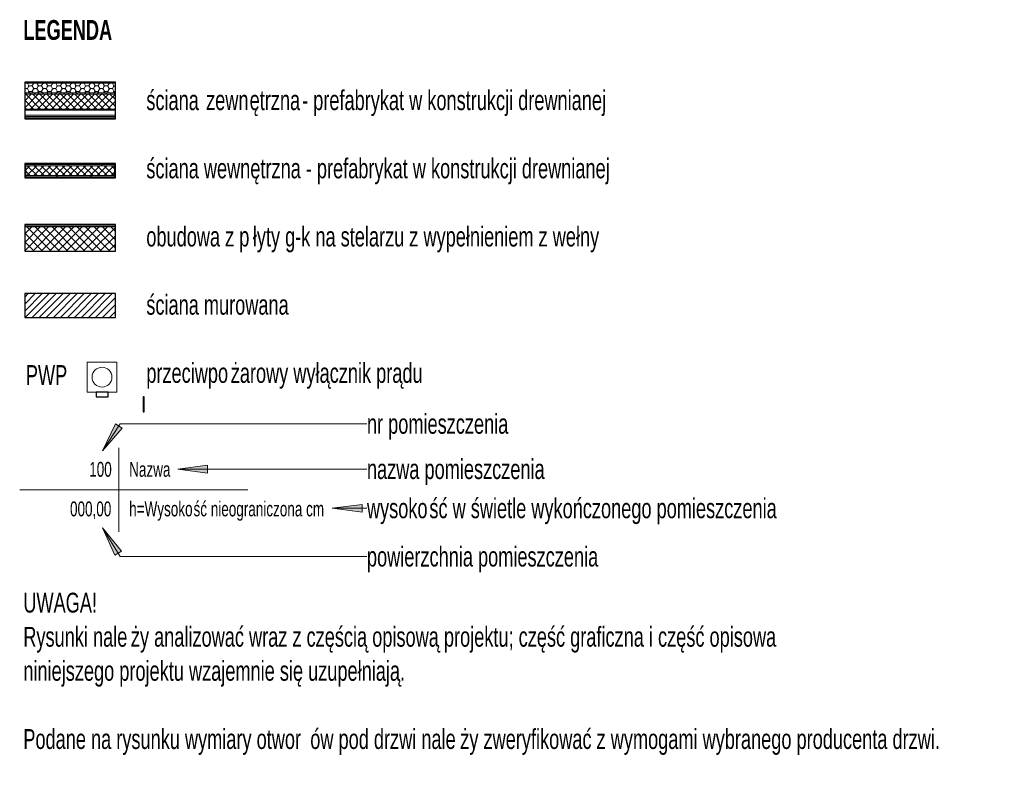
# Model space of a CAD drawing. Header units: centimetres. Extents: x 376 to 4434, y -323 to 48730.
# Tile 18 of 45: x 376 to 1370, y 1901 to 2677. Entities that reach past the tile are written whole.
import ezdxf

# ---------------------------------------------------------------- set-up
doc = ezdxf.new("R2010")
doc.units = ezdxf.units.CM
for name, color, linetype, lineweight in [('A-AREA-IDEN', 7, 'Continuous', 5), ('A-WALL', 7, 'Continuous', 35), ('A-WALL-PATT', 7, 'Continuous', 35), ('G-ANNO-TEXT', 7, 'Continuous', 5), ('Ochrona przeciwpożarowa', 7, 'Continuous', 5)]:
    doc.layers.add(name, color=color, linetype=linetype, lineweight=lineweight)
doc.styles.add('Arial Narrow', font='ARIALN.TTF', dxfattribs={"width": 0.8, "height": 20})
doc.styles.add('Arial Narrow_B', font='ARIALNB.TTF', dxfattribs={"width": 0.8, "height": 20})
doc.styles.add('Arial_I', font='arial.ttf', dxfattribs={"width": 0.65, "height": 15})
pattern_1 = [(45, (0, 0), (-2.1213203, 2.1213203), [])]
pattern_2 = [(45, (0, 0), (-3.535534, 3.535534), []), (135, (0, 0), (-3.535534, -3.535534), [])]
pattern_3 = [(45, (0, 0), (-16.97056, 16.97056), [])]

# ---------------------------------------------------------------- blocks, each defined once
blk = doc.blocks.new('Family - ___-7632686-NL 03 legenda rzuty 1_100')
at = {"layer": 'A-WALL-PATT', "lineweight": 5, "true_color": 0x808080}
h = blk.add_hatch(dxfattribs=at)
h.set_pattern_fill('FP_1', color=8, style=0, pattern_type=2)
h.set_pattern_definition([(0, (0, 0), (4.763, 2.75), [3.175, -6.35]), (120, (0, 0), (-4.76257, 2.749013), [3.175, -6.35]), (60, (0, 0), (-0.00057, 5.499013), [0, -6.35, 3.175, 0])])
h.paths.add_polyline_path([(472.95, 2602.67), (472.95, 2612.67), (381.51, 2612.67), (381.51, 2602.67)])
h = blk.add_hatch(dxfattribs=at)
h.set_pattern_fill('FP_2', color=8, style=0, pattern_type=2)
h.set_pattern_definition(pattern_1)
h.paths.add_polyline_path([(472.95, 2601.42), (472.95, 2602.67), (381.51, 2602.67), (381.51, 2601.42)])
at = {"layer": 'A-WALL-PATT', "lineweight": 5, "true_color": 0x787878}
h = blk.add_hatch(dxfattribs=at)
h.set_pattern_fill('FP_3', color=8, style=0, pattern_type=2)
h.set_pattern_definition(pattern_2)
h.paths.add_polyline_path([(472.95, 2586.42), (472.95, 2601.42), (381.51, 2601.42), (381.51, 2586.42)])
at = {"layer": 'A-WALL-PATT', "lineweight": 5, "true_color": 0x808080}
h = blk.add_hatch(dxfattribs=at)
h.set_pattern_fill('FP_2', color=8, style=0, pattern_type=2)
h.set_pattern_definition(pattern_1)
h.paths.add_polyline_path([(472.95, 2585.17), (472.95, 2586.42), (381.51, 2586.42), (381.51, 2585.17)])
at = {"layer": 'A-WALL', "lineweight": 25}
for p, q in [((472.95, 2613.47), (381.51, 2613.47)), ((381.51, 2613.47), (381.51, 2576.67)), ((472.95, 2576.67), (472.95, 2613.47)), ((381.51, 2576.67), (472.95, 2576.67))]:
    blk.add_line(p, q, dxfattribs=at)
at = {"layer": 'A-WALL', "lineweight": 5}
for p, q in [((472.95, 2612.67), (381.51, 2612.67)), ((472.95, 2602.67), (381.51, 2602.67)), ((472.95, 2601.42), (381.51, 2601.42)), ((472.95, 2586.42), (381.51, 2586.42)), ((472.95, 2585.17), (381.51, 2585.17)), ((472.95, 2580.17), (381.51, 2580.17)), ((472.95, 2578.92), (381.51, 2578.92)), ((472.95, 2577.67), (381.51, 2577.67))]:
    blk.add_line(p, q, dxfattribs=at)
blk = doc.blocks.new('Family - ___-7632699-NL 03 legenda rzuty 1_100')
at = {"layer": 'A-WALL-PATT', "lineweight": 5}
h = blk.add_hatch(dxfattribs=at)
h.set_pattern_fill('FP_4', color=256, style=0, pattern_type=2)
h.set_pattern_definition([(45, (0, 0), (-3.535534, 3.535534), [])])
h.paths.add_polyline_path([(472.95, 2376.14), (472.95, 2400.14), (381.51, 2400.14), (381.51, 2376.14)])
at = {"layer": 'A-WALL', "lineweight": 25}
for p, q in [((472.95, 2400.14), (381.51, 2400.14)), ((381.51, 2400.14), (381.51, 2376.14)), ((472.95, 2376.14), (472.95, 2400.14)), ((381.51, 2376.14), (472.95, 2376.14))]:
    blk.add_line(p, q, dxfattribs=at)
blk = doc.blocks.new('Family - ___-8603765-NL 03 legenda rzuty 1_100')
at = {"layer": 'A-WALL-PATT', "lineweight": 5, "true_color": 0x808080}
h = blk.add_hatch(dxfattribs=at)
h.set_pattern_fill('FP_5', color=8, style=0, pattern_type=2)
h.set_pattern_definition(pattern_3)
h.paths.add_polyline_path([(471.95, 2529.25), (471.95, 2530.5), (382.51, 2530.5), (382.51, 2529.25)])
at = {"layer": 'A-WALL-PATT', "lineweight": 5, "true_color": 0x787878}
h = blk.add_hatch(dxfattribs=at)
h.set_pattern_fill('FP_3', color=8, style=0, pattern_type=2)
h.set_pattern_definition(pattern_2)
h.paths.add_polyline_path([(471.95, 2519.25), (471.95, 2529.25), (382.51, 2529.25), (382.51, 2519.25)])
at = {"layer": 'A-WALL-PATT', "lineweight": 5, "true_color": 0x808080}
h = blk.add_hatch(dxfattribs=at)
h.set_pattern_fill('FP_5', color=8, style=0, pattern_type=2)
h.set_pattern_definition(pattern_3)
h.paths.add_polyline_path([(471.95, 2518), (471.95, 2519.25), (382.51, 2519.25), (382.51, 2518)])
at = {"layer": 'A-WALL', "lineweight": 25}
for p, q in [((472.95, 2531.5), (381.51, 2531.5)), ((381.51, 2531.5), (381.51, 2530.5)), ((381.51, 2530.5), (381.51, 2518)), ((472.95, 2530.5), (472.95, 2531.5)), ((472.95, 2518), (472.95, 2530.5)), ((381.51, 2518), (381.51, 2517)), ((381.51, 2517), (472.95, 2517)), ((472.95, 2517), (472.95, 2518))]:
    blk.add_line(p, q, dxfattribs=at)
at = {"layer": 'A-WALL', "lineweight": 5}
for p, q in [((382.51, 2530.5), (382.51, 2518)), ((471.95, 2530.5), (382.51, 2530.5)), ((471.95, 2529.25), (382.51, 2529.25)), ((471.95, 2518), (471.95, 2530.5)), ((471.95, 2519.25), (382.51, 2519.25)), ((471.95, 2518), (382.51, 2518))]:
    blk.add_line(p, q, dxfattribs=at)
blk = doc.blocks.new('Family - ___-8603787-NL 03 legenda rzuty 1_100')
at = {"layer": 'A-WALL-PATT', "lineweight": 5, "true_color": 0x008000}
h = blk.add_hatch(dxfattribs=at)
h.set_pattern_fill('FP_6', color=96, style=0, pattern_type=2)
h.set_pattern_definition([(45, (0, 0), (-4.24264, 4.24264), []), (135, (0, 0), (-4.24264, -4.24264), [])])
h.paths.add_polyline_path([(472.95, 2442.98), (472.95, 2467.48), (381.51, 2467.48), (381.51, 2442.98)])
at = {"layer": 'A-WALL', "lineweight": 25}
for p, q in [((472.95, 2469.98), (381.51, 2469.98)), ((381.51, 2469.98), (381.51, 2442.98)), ((472.95, 2442.98), (472.95, 2469.98)), ((381.51, 2442.98), (472.95, 2442.98))]:
    blk.add_line(p, q, dxfattribs=at)
at = {"layer": 'A-WALL', "lineweight": 5}
for p, q in [((472.95, 2468.73), (381.51, 2468.73)), ((472.95, 2467.48), (381.51, 2467.48))]:
    blk.add_line(p, q, dxfattribs=at)
blk = doc.blocks.new('Family - ___-8820666-NL 03 legenda rzuty 1_100')
at = {"layer": 'A-WALL', "lineweight": 25}
for p, q in [((502.14, 2295.89), (501.14, 2295.89)), ((501.14, 2295.89), (501.14, 2280.89)), ((502.14, 2280.89), (502.14, 2295.89)), ((501.14, 2280.89), (502.14, 2280.89))]:
    blk.add_line(p, q, dxfattribs=at)
at = {"layer": 'Ochrona przeciwpożarowa'}
for p, q in [((444.48, 2300.89), (444.48, 2330.89)), ((444.48, 2330.89), (474.48, 2330.89)), ((474.48, 2330.89), (474.48, 2300.89)), ((453.64, 2300.89), (444.48, 2300.89)), ((474.48, 2300.89), (465.64, 2300.89))]:
    blk.add_line(p, q, dxfattribs=at)
at = {"layer": 'Ochrona przeciwpożarowa', "lineweight": 25}
for p, q in [((465.64, 2300.89), (453.64, 2300.89)), ((453.64, 2300.89), (453.64, 2295.89)), ((453.64, 2295.89), (465.64, 2295.89)), ((465.64, 2295.89), (465.64, 2300.89))]:
    blk.add_line(p, q, dxfattribs=at)
at = {"layer": 'Ochrona przeciwpożarowa'}
for start, end in [(0, 180), (180, 0)]:
    blk.add_arc((459.48, 2315.89), 10, start, end, dxfattribs=at)
blk = doc.blocks.new('METKA_POMIESZCZENIA PB NL Lubin - Rozbudowana - z ramką-8603349-NL 03 legenda rzuty 1_100')
at = {"layer": 'A-AREA-IDEN'}
for p, q in [((476.45, 2244.69), (476.45, 2202.19)), ((376.45, 2202.19), (606.45, 2202.19)), ((476.45, 2202.19), (476.45, 2159.69))]:
    blk.add_line(p, q, dxfattribs=at)

msp = doc.modelspace()

# ---------------------------------------------------------------- hatches: boundary and pattern name
at = {"layer": 'G-ANNO-TEXT'}
for points in [[(459.92, 2241.5), (479.71, 2264.4), (473.11, 2268.74)], [(535.8, 2223.12), (565.8, 2219.17), (565.8, 2227.07)], [(691.75, 2183.6), (721.75, 2179.65), (721.75, 2187.55)], [(459.92, 2163.88), (472.36, 2136.3), (479.07, 2140.46)]]:
    msp.add_hatch(color=256, dxfattribs=at).paths.add_polyline_path(points)

# ---------------------------------------------------------------- linework, layer by layer
for p, q in [((459.92, 2241.5), (477.9, 2268.83)), ((473.11, 2268.74), (459.92, 2241.5)), ((479.71, 2264.4), (473.11, 2268.74)), ((477.9, 2268.83), (726.73, 2268.83)), ((459.92, 2241.5), (479.71, 2264.4)), ((565.8, 2227.07), (535.8, 2223.12)), ((565.8, 2219.17), (565.8, 2227.07)), ((535.8, 2223.12), (565.8, 2219.17)), ((535.8, 2223.12), (726.73, 2223.12)), ((721.75, 2187.55), (691.75, 2183.6)), ((721.75, 2179.65), (721.75, 2187.55)), ((691.75, 2183.6), (721.75, 2179.65)), ((691.75, 2183.6), (726.73, 2183.6)), ((459.92, 2163.88), (472.36, 2136.3)), ((479.07, 2140.46), (459.92, 2163.88)), ((459.92, 2163.88), (477.9, 2134.86)), ((472.36, 2136.3), (479.07, 2140.46)), ((477.9, 2134.86), (726.73, 2134.86))]:
    msp.add_line(p, q, dxfattribs=at)

# ---------------------------------------------------------------- block references
at = {"layer": 'A-AREA-IDEN'}
msp.add_blockref('METKA_POMIESZCZENIA PB NL Lubin - Rozbudowana - z ramką-8603349-NL 03 legenda rzuty 1_100', (0, 0), dxfattribs=at)
at = {"layer": 'A-WALL', "lineweight": 5}
for name in ['Family - ___-7632686-NL 03 legenda rzuty 1_100', 'Family - ___-8603765-NL 03 legenda rzuty 1_100', 'Family - ___-8603787-NL 03 legenda rzuty 1_100', 'Family - ___-7632699-NL 03 legenda rzuty 1_100', 'Family - ___-8820666-NL 03 legenda rzuty 1_100']:
    msp.add_blockref(name, (0, 0), dxfattribs=at)

# ---------------------------------------------------------------- texts
at = {"layer": 'A-AREA-IDEN', "char_height": 15, "attachment_point": 1, "style": 'Arial_I'}
for s, insert, width in [('100', (446.59, 2230.4), 28.1392), ('Nazwa', (486.87, 2230.4), 51.0675), ('000,00', (427.22, 2190.48), 51.5886), ('h=Wysoko', (486.87, 2190.48), 78.6856), ('ść nieograniczona cm', (551.8, 2190.48), 161.54)]:
    msp.add_mtext(s, dxfattribs=dict(at, insert=insert, width=width))
at = {"layer": 'G-ANNO-TEXT', "char_height": 20, "attachment_point": 1}
for s, insert, width, style in [('LEGENDA', (380.11, 2676.19), 110.3122, 'Arial Narrow_B'), ('ściana ', (504.17, 2605.33), 73.1139, 'Arial Narrow'), ('ętrzna', (608.41, 2605.33), 64.135, 'Arial Narrow'), ('- prefabrykat w konstrukcji drewnianej', (661.33, 2605.33), 384.81, 'Arial Narrow'), ('zewn', (564.49, 2605.33), 53.232, 'Arial Narrow'), ('ściana wewnętrzna', (504.17, 2536.53), 194.9704, 'Arial Narrow'), ('- prefabrykat w konstrukcji drewnianej', (665.03, 2536.53), 384.81, 'Arial Narrow'), ('obudowa z p', (504.17, 2467.74), 130.1941, 'Arial Narrow'), ('łyty g-k na stelarzu z wypełnieniem z wełny', (611.59, 2467.74), 438.0421, 'Arial Narrow'), ('ściana murowana', (504.17, 2398.95), 179.578, 'Arial Narrow'), ('żarowy wyłącznik prądu', (589.36, 2330.16), 242.4303, 'Arial Narrow'), ('przeciwpo', (504.17, 2330.16), 103.2574, 'Arial Narrow'), ('nr pomieszczenia', (726.73, 2278.83), 178.9366, 'Arial Narrow'), ('nazwa pomieszczenia', (726.73, 2233.12), 224.4725, 'Arial Narrow'), ('wysoko', (726.73, 2193.6), 76.3207, 'Arial Narrow'), ('ść w świetle wykończonego pomieszczenia', (789.7, 2193.6), 438.6834, 'Arial Narrow'), ('powierzchnia pomieszczenia', (726.73, 2144.86), 292.4556, 'Arial Narrow')]:
    msp.add_mtext(s, dxfattribs=dict(at, insert=insert, width=width, style=style))
at = {"layer": 'G-ANNO-TEXT', "color": 1, "true_color": 0xff0000, "char_height": 20, "attachment_point": 1, "style": 'Arial Narrow'}
for s, insert, width in [('PWP', (382.67, 2328.03), 51.9494), ('UWAGA!', (380.11, 2098.39), 91.7131), ('ży analizować wraz z częścią opisową projektu; część graficzna i część opisowa ', (488.59, 2063.99), 823.4934), ('Rysunki nale', (380.11, 2063.99), 131.4768), ('niniejszego projektu wzajemnie się uzupełniają.', (380.11, 2029.59), 483.5779), ('Podane na rysunku wymiary otwor', (380.11, 1960.8), 350.8184), ('ów pod drzwi nale', (669.56, 1960.8), 183.4261), ('ży zweryfikować z wymogami wybranego producenta drzwi.', (820.9, 1960.8), 604.7931)]:
    msp.add_mtext(s, dxfattribs=dict(at, insert=insert, width=width))

doc.saveas('drawing.dxf')
